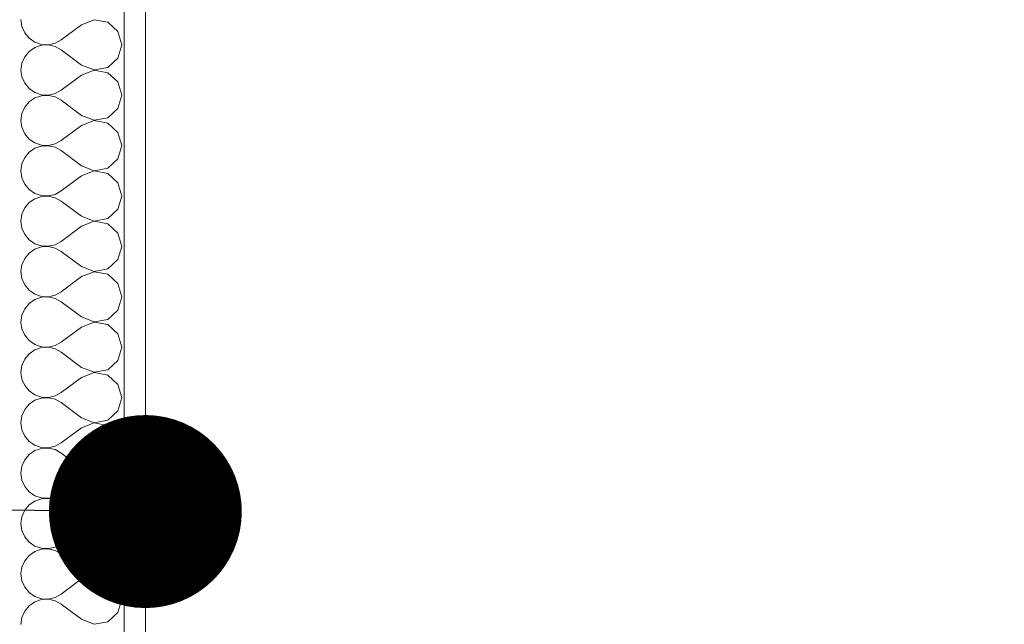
# Model space of a CAD drawing. Header units: millimetres. Extents: x 53458 to 260960, y -123310 to -87533.
# Tile 10 of 256: x 65231 to 65696, y -118357 to -118071. Entities that reach past the tile are written whole.
import ezdxf

# ---------------------------------------------------------------- set-up
doc = ezdxf.new("R2010")
doc.units = ezdxf.units.MM
doc.header["$MEASUREMENT"] = 0
for name, color, linetype, lineweight in [('Nowe_A-Opisy-Ściany_Nr_pióra__1', 7, 'Continuous', 13), ('Nowe_A-Wymiary-Wewnętrzne_Nr_pióra__46', 5, 'Continuous', 15), ('Nowe_A-Wymiary-Zewnętrzne_Nr_pióra__46', 5, 'Continuous', 15), ('Nowe_A-Ściany-Wewnętrzne_Nr_pióra__174', 7, 'Continuous', 5), ('Nowe_A-Ściany-Wewnętrzne_Nr_pióra__47', 7, 'Continuous', 15)]:
    doc.layers.add(name, color=color, linetype=linetype, lineweight=lineweight)
for name, color, linetype in [('Nowe_A-Wymiary-Wewnętrzne', 7, 'Continuous'), ('Nowe_A-Wymiary-Zewnętrzne', 7, 'Continuous'), ('Nowe_A-Ściany-Wewnętrzne', 7, 'Continuous')]:
    doc.layers.add(name, color=color, linetype=linetype)
for name, color, linetype, lineweight, true_color in [('Nowe_A-Wymiary-Wewnętrzne_Nr_pióra__45', 7, 'Continuous', 15, 0x40a5ff), ('Nowe_A-Wymiary-Wewnętrzne_Nr_pióra__85', 7, 'Continuous', 13, 0x80c2ff), ('Nowe_A-Wymiary-Zewnętrzne_Nr_pióra__45', 7, 'Continuous', 15, 0x40a5ff), ('Nowe_A-Wymiary-Zewnętrzne_Nr_pióra__85', 7, 'Continuous', 13, 0x80c2ff)]:
    doc.layers.add(name, color=color, linetype=linetype, lineweight=lineweight, true_color=true_color)
doc.styles.add('STYL_AUTOMATYCZNY_2', font='arial.ttf')
doc.dimstyles.new('STYL_AUTOMATYCZNY__1', dxfattribs={"dimtxt": 125, "dimasz": 47.5, "dimexe": 0.18, "dimexo": 20, "dimgap": 0, "dimtad": 1, "dimtih": 1, "dimtoh": 1, "dimdec": 1, "dimlfac": 0.1, "dimzin": 0, "dimdsep": 46, "dimtxsty": 'STYL_AUTOMATYCZNY_2', "dimblk": 'ARROWHEAD_11', "dimblk1": 'ARROWHEAD_11', "dimblk2": 'ARROWHEAD_11', "dimcen": 0.09, "dimclrd": 256, "dimclre": 256, "dimclrt": 5, "dimadec": 1, "dimazin": 0, "dimtfac": 1, "dimtdec": 4, "dimtmove": 0, "dimatfit": 3, "dimfxl": 0, "dimtolj": 1, "dimtzin": 0, "dimarcsym": 0})
doc.dimstyles.new('STYL_AUTOMATYCZNY__2', dxfattribs={"dimtxt": 125, "dimasz": 47.5, "dimexe": 0.18, "dimexo": 20, "dimgap": 0, "dimtad": 1, "dimdec": 1, "dimlfac": 0.1, "dimzin": 0, "dimdsep": 46, "dimtxsty": 'STYL_AUTOMATYCZNY_2', "dimblk": 'ARROWHEAD_11', "dimblk1": 'ARROWHEAD_11', "dimblk2": 'ARROWHEAD_11', "dimcen": 0.09, "dimclrd": 256, "dimclre": 256, "dimclrt": 5, "dimadec": 1, "dimazin": 0, "dimtfac": 1, "dimtdec": 4, "dimtmove": 0, "dimatfit": 3, "dimfxl": 0, "dimtolj": 1, "dimtzin": 0, "dimarcsym": 0})
doc.dimstyles.new('STYL_AUTOMATYCZNY__8', dxfattribs={"dimtxt": 0.18, "dimasz": 182.4, "dimexe": 0.18, "dimexo": 0.0625, "dimgap": 0, "dimtad": 0, "dimtih": 1, "dimtoh": 1, "dimdec": 4, "dimzin": 0, "dimdsep": 46, "dimcen": 0.09, "dimadec": 0, "dimazin": 0, "dimtfac": 1, "dimtdec": 4, "dimtmove": 0, "dimatfit": 3, "dimldrblk": 'ARROWHEAD_11', "dimfxl": 0, "dimtolj": 1, "dimtzin": 0, "dimarcsym": 0})

# ---------------------------------------------------------------- blocks, each defined once
blk = doc.blocks.new('*X256')
at = {"layer": 'Nowe_A-Ściany-Wewnętrzne_Nr_pióra__174', "color": 7, "linetype": 'Continuous', "lineweight": 5}
for p, q in [((65231.26, -118071.43), (65231.72, -118074.68)), ((65231.72, -118074.68), (65233.04, -118077.69)), ((65259.83, -118073.81), (65250.31, -118080.95)), ((65265.91, -118071.48), (65259.83, -118073.81)), ((65272.3, -118072.69), (65265.91, -118071.48)), ((65277.1, -118077.07), (65272.3, -118072.69)), ((65233.04, -118077.69), (65235.14, -118080.22)), ((65278.88, -118083.33), (65277.1, -118077.07)), ((65235.14, -118080.22), (65237.84, -118082.08)), ((65237.84, -118082.08), (65240.96, -118083.13)), ((65240.96, -118083.54), (65237.84, -118084.59)), ((65240.96, -118083.13), (65244.24, -118083.29)), ((65244.24, -118083.38), (65240.96, -118083.54)), ((65244.24, -118083.29), (65247.44, -118082.54)), ((65247.44, -118084.12), (65244.24, -118083.38)), ((65247.44, -118082.54), (65250.31, -118080.95)), ((65250.31, -118085.71), (65247.44, -118084.12)), ((65277.1, -118089.59), (65278.88, -118083.33)), ((65235.14, -118086.45), (65233.04, -118088.98)), ((65237.84, -118084.59), (65235.14, -118086.45)), ((65259.83, -118092.86), (65250.31, -118085.71)), ((65231.72, -118091.98), (65231.26, -118095.24)), ((65233.04, -118088.98), (65231.72, -118091.98)), ((65259.83, -118092.86), (65265.91, -118095.19)), ((65272.3, -118093.98), (65277.1, -118089.59)), ((65231.26, -118095.24), (65231.72, -118098.49)), ((65259.83, -118097.62), (65250.31, -118104.76)), ((65265.91, -118095.29), (65259.83, -118097.62)), ((65265.91, -118095.19), (65272.3, -118093.98)), ((65272.3, -118096.49), (65265.91, -118095.29)), ((65277.1, -118100.88), (65272.3, -118096.49)), ((65231.72, -118098.49), (65233.04, -118101.5)), ((65233.04, -118101.5), (65235.14, -118104.03)), ((65278.88, -118107.14), (65277.1, -118100.88)), ((65235.14, -118104.03), (65237.84, -118105.89)), ((65237.84, -118105.89), (65240.96, -118106.94)), ((65240.96, -118107.35), (65237.84, -118108.4)), ((65240.96, -118106.94), (65244.24, -118107.09)), ((65244.24, -118107.19), (65240.96, -118107.35)), ((65244.24, -118107.09), (65247.44, -118106.35)), ((65247.44, -118107.93), (65244.24, -118107.19)), ((65247.44, -118106.35), (65250.31, -118104.76)), ((65277.1, -118113.4), (65278.88, -118107.14)), ((65235.14, -118110.26), (65233.04, -118112.79)), ((65237.84, -118108.4), (65235.14, -118110.26)), ((65250.31, -118109.52), (65247.44, -118107.93)), ((65259.83, -118116.67), (65250.31, -118109.52)), ((65231.72, -118115.79), (65231.26, -118119.05)), ((65233.04, -118112.79), (65231.72, -118115.79)), ((65259.83, -118116.67), (65265.91, -118119)), ((65272.3, -118117.79), (65277.1, -118113.4)), ((65231.26, -118119.05), (65231.72, -118122.3)), ((65265.91, -118119.1), (65259.83, -118121.43)), ((65265.91, -118119), (65272.3, -118117.79)), ((65272.3, -118120.3), (65265.91, -118119.1)), ((65277.1, -118124.69), (65272.3, -118120.3)), ((65231.72, -118122.3), (65233.04, -118125.31)), ((65233.04, -118125.31), (65235.14, -118127.84)), ((65259.83, -118121.43), (65250.31, -118128.57)), ((65278.88, -118130.95), (65277.1, -118124.69)), ((65235.14, -118127.84), (65237.84, -118129.7)), ((65237.84, -118129.7), (65240.96, -118130.75)), ((65244.24, -118130.9), (65247.44, -118130.16)), ((65247.44, -118130.16), (65250.31, -118128.57)), ((65235.14, -118134.07), (65233.04, -118136.6)), ((65237.84, -118132.21), (65235.14, -118134.07)), ((65240.96, -118131.16), (65237.84, -118132.21)), ((65240.96, -118130.75), (65244.24, -118130.9)), ((65244.24, -118131), (65240.96, -118131.16)), ((65247.44, -118131.74), (65244.24, -118131)), ((65250.31, -118133.33), (65247.44, -118131.74)), ((65259.83, -118140.48), (65250.31, -118133.33)), ((65277.1, -118137.21), (65278.88, -118130.95)), ((65231.72, -118139.6), (65231.26, -118142.86)), ((65233.04, -118136.6), (65231.72, -118139.6)), ((65272.3, -118141.6), (65277.1, -118137.21)), ((65231.26, -118142.86), (65231.72, -118146.11)), ((65259.83, -118140.48), (65265.91, -118142.81)), ((65265.91, -118142.91), (65259.83, -118145.24)), ((65265.91, -118142.81), (65272.3, -118141.6)), ((65272.3, -118144.11), (65265.91, -118142.91)), ((65277.1, -118148.5), (65272.3, -118144.11)), ((65231.72, -118146.11), (65233.04, -118149.12)), ((65233.04, -118149.12), (65235.14, -118151.64)), ((65259.83, -118145.24), (65250.31, -118152.38)), ((65278.88, -118154.76), (65277.1, -118148.5)), ((65235.14, -118151.64), (65237.84, -118153.51)), ((65237.84, -118153.51), (65240.96, -118154.55)), ((65247.44, -118153.97), (65250.31, -118152.38)), ((65235.14, -118157.88), (65233.04, -118160.41)), ((65237.84, -118156.02), (65235.14, -118157.88)), ((65240.96, -118154.97), (65237.84, -118156.02)), ((65240.96, -118154.55), (65244.24, -118154.71)), ((65244.24, -118154.81), (65240.96, -118154.97)), ((65244.24, -118154.71), (65247.44, -118153.97)), ((65247.44, -118155.55), (65244.24, -118154.81)), ((65250.31, -118157.14), (65247.44, -118155.55)), ((65259.83, -118164.29), (65250.31, -118157.14)), ((65277.1, -118161.02), (65278.88, -118154.76)), ((65233.04, -118160.41), (65231.72, -118163.41)), ((65272.3, -118165.41), (65277.1, -118161.02)), ((65231.72, -118163.41), (65231.26, -118166.67)), ((65231.26, -118166.67), (65231.72, -118169.92)), ((65259.83, -118164.29), (65265.91, -118166.62)), ((65265.91, -118166.71), (65259.83, -118169.05)), ((65265.91, -118166.62), (65272.3, -118165.41)), ((65272.3, -118167.92), (65265.91, -118166.71)), ((65277.1, -118172.31), (65272.3, -118167.92)), ((65231.72, -118169.92), (65233.04, -118172.93)), ((65259.83, -118169.05), (65250.31, -118176.19)), ((65278.88, -118178.57), (65277.1, -118172.31)), ((65233.04, -118172.93), (65235.14, -118175.45)), ((65235.14, -118175.45), (65237.84, -118177.31)), ((65247.44, -118177.78), (65250.31, -118176.19)), ((65235.14, -118181.69), (65233.04, -118184.22)), ((65237.84, -118179.83), (65235.14, -118181.69)), ((65237.84, -118177.31), (65240.96, -118178.36)), ((65240.96, -118178.78), (65237.84, -118179.83)), ((65240.96, -118178.36), (65244.24, -118178.52)), ((65244.24, -118178.62), (65240.96, -118178.78)), ((65244.24, -118178.52), (65247.44, -118177.78)), ((65247.44, -118179.36), (65244.24, -118178.62)), ((65250.31, -118180.95), (65247.44, -118179.36)), ((65259.83, -118188.1), (65250.31, -118180.95)), ((65277.1, -118184.83), (65278.88, -118178.57)), ((65233.04, -118184.22), (65231.72, -118187.22)), ((65272.3, -118189.22), (65277.1, -118184.83)), ((65231.72, -118187.22), (65231.26, -118190.48)), ((65231.26, -118190.48), (65231.72, -118193.73)), ((65259.83, -118188.1), (65265.91, -118190.43)), ((65265.91, -118190.52), (65259.83, -118192.86)), ((65265.91, -118190.43), (65272.3, -118189.22)), ((65272.3, -118191.73), (65265.91, -118190.52)), ((65231.72, -118193.73), (65233.04, -118196.73)), ((65259.83, -118192.86), (65250.31, -118200)), ((65277.1, -118196.12), (65272.3, -118191.73)), ((65233.04, -118196.73), (65235.14, -118199.26)), ((65235.14, -118199.26), (65237.84, -118201.12)), ((65247.44, -118201.59), (65250.31, -118200)), ((65278.88, -118202.38), (65277.1, -118196.12)), ((65237.84, -118203.64), (65235.14, -118205.5)), ((65237.84, -118201.12), (65240.96, -118202.17)), ((65240.96, -118202.59), (65237.84, -118203.64)), ((65240.96, -118202.17), (65244.24, -118202.33)), ((65244.24, -118202.43), (65240.96, -118202.59)), ((65244.24, -118202.33), (65247.44, -118201.59)), ((65247.44, -118203.17), (65244.24, -118202.43)), ((65250.31, -118204.76), (65247.44, -118203.17)), ((65259.83, -118211.9), (65250.31, -118204.76)), ((65277.1, -118208.64), (65278.88, -118202.38)), ((65233.04, -118208.03), (65231.72, -118211.03)), ((65235.14, -118205.5), (65233.04, -118208.03)), ((65272.3, -118213.03), (65277.1, -118208.64)), ((65231.72, -118211.03), (65231.26, -118214.29)), ((65231.26, -118214.29), (65231.72, -118217.54)), ((65259.83, -118211.9), (65265.91, -118214.24)), ((65265.91, -118214.33), (65259.83, -118216.67)), ((65265.91, -118214.24), (65272.3, -118213.03)), ((65272.3, -118215.54), (65265.91, -118214.33)), ((65231.72, -118217.54), (65233.04, -118220.54)), ((65259.83, -118216.67), (65250.31, -118223.81)), ((65277.1, -118219.93), (65272.3, -118215.54)), ((65233.04, -118220.54), (65235.14, -118223.07)), ((65235.14, -118223.07), (65237.84, -118224.93)), ((65278.88, -118226.19), (65277.1, -118219.93)), ((65237.84, -118227.45), (65235.14, -118229.31)), ((65237.84, -118224.93), (65240.96, -118225.98)), ((65240.96, -118226.4), (65237.84, -118227.45)), ((65240.96, -118225.98), (65244.24, -118226.14)), ((65244.24, -118226.24), (65240.96, -118226.4)), ((65244.24, -118226.14), (65247.44, -118225.4)), ((65247.44, -118226.98), (65244.24, -118226.24)), ((65247.44, -118225.4), (65250.31, -118223.81)), ((65250.31, -118228.57), (65247.44, -118226.98)), ((65277.1, -118232.45), (65278.88, -118226.19)), ((65233.04, -118231.84), (65231.72, -118234.84)), ((65235.14, -118229.31), (65233.04, -118231.84)), ((65259.83, -118235.71), (65250.31, -118228.57)), ((65272.3, -118236.84), (65277.1, -118232.45)), ((65231.72, -118234.84), (65231.26, -118238.1)), ((65259.83, -118235.71), (65265.91, -118238.05)), ((65265.91, -118238.05), (65272.3, -118236.84)), ((65231.26, -118238.1), (65231.72, -118241.35)), ((65231.72, -118241.35), (65233.04, -118244.35)), ((65259.83, -118240.48), (65250.31, -118247.62)), ((65265.91, -118238.14), (65259.83, -118240.48)), ((65272.3, -118239.35), (65265.91, -118238.14)), ((65277.1, -118243.74), (65272.3, -118239.35)), ((65233.04, -118244.35), (65235.14, -118246.88)), ((65235.14, -118246.88), (65237.84, -118248.74)), ((65278.88, -118250), (65277.1, -118243.74)), ((65237.84, -118251.26), (65235.14, -118253.12)), ((65237.84, -118248.74), (65240.96, -118249.79)), ((65240.96, -118250.21), (65237.84, -118251.26)), ((65240.96, -118249.79), (65244.24, -118249.95)), ((65244.24, -118250.05), (65240.96, -118250.21)), ((65244.24, -118249.95), (65247.44, -118249.21)), ((65247.44, -118250.79), (65244.24, -118250.05)), ((65247.44, -118249.21), (65250.31, -118247.62)), ((65250.31, -118252.38), (65247.44, -118250.79)), ((65277.1, -118256.26), (65278.88, -118250)), ((65233.04, -118255.65), (65231.72, -118258.65)), ((65235.14, -118253.12), (65233.04, -118255.65)), ((65259.83, -118259.52), (65250.31, -118252.38)), ((65272.3, -118260.65), (65277.1, -118256.26)), ((65231.72, -118258.65), (65231.26, -118261.9)), ((65259.83, -118259.52), (65265.91, -118261.86)), ((65265.91, -118261.86), (65272.3, -118260.65)), ((65231.26, -118261.9), (65231.72, -118265.16)), ((65231.72, -118265.16), (65233.04, -118268.16)), ((65259.83, -118264.29), (65250.31, -118271.43)), ((65265.91, -118261.95), (65259.83, -118264.29)), ((65272.3, -118263.16), (65265.91, -118261.95)), ((65277.1, -118267.55), (65272.3, -118263.16)), ((65233.04, -118268.16), (65235.14, -118270.69)), ((65278.88, -118273.81), (65277.1, -118267.55)), ((65235.14, -118270.69), (65237.84, -118272.55)), ((65237.84, -118272.55), (65240.96, -118273.6)), ((65240.96, -118274.02), (65237.84, -118275.07)), ((65240.96, -118273.6), (65244.24, -118273.76)), ((65244.24, -118273.86), (65240.96, -118274.02)), ((65244.24, -118273.76), (65247.44, -118273.02)), ((65247.44, -118274.6), (65244.24, -118273.86)), ((65247.44, -118273.02), (65250.31, -118271.43)), ((65250.31, -118276.19), (65247.44, -118274.6)), ((65277.1, -118280.07), (65278.88, -118273.81)), ((65233.04, -118279.46), (65231.72, -118282.46)), ((65235.14, -118276.93), (65233.04, -118279.46)), ((65237.84, -118275.07), (65235.14, -118276.93)), ((65259.83, -118283.33), (65250.31, -118276.19)), ((65231.72, -118282.46), (65231.26, -118285.71)), ((65259.83, -118283.33), (65265.91, -118285.67)), ((65272.3, -118284.46), (65277.1, -118280.07)), ((65231.26, -118285.71), (65231.72, -118288.97)), ((65259.83, -118288.1), (65250.31, -118295.24)), ((65265.91, -118285.76), (65259.83, -118288.1)), ((65265.91, -118285.67), (65272.3, -118284.46)), ((65272.3, -118286.97), (65265.91, -118285.76)), ((65277.1, -118291.36), (65272.3, -118286.97)), ((65231.72, -118288.97), (65233.04, -118291.97)), ((65233.04, -118291.97), (65235.14, -118294.5)), ((65278.88, -118297.62), (65277.1, -118291.36)), ((65235.14, -118294.5), (65237.84, -118296.36)), ((65237.84, -118296.36), (65240.96, -118297.41)), ((65240.96, -118297.83), (65237.84, -118298.88)), ((65240.96, -118297.41), (65244.24, -118297.57)), ((65244.24, -118297.67), (65240.96, -118297.83)), ((65244.24, -118297.57), (65247.44, -118296.83)), ((65247.44, -118298.41), (65244.24, -118297.67)), ((65247.44, -118296.83), (65250.31, -118295.24)), ((65277.1, -118303.88), (65278.88, -118297.62)), ((65235.14, -118300.74), (65233.04, -118303.27)), ((65237.84, -118298.88), (65235.14, -118300.74)), ((65250.31, -118300), (65247.44, -118298.41)), ((65259.83, -118307.14), (65250.31, -118300)), ((65231.72, -118306.27), (65231.26, -118309.52)), ((65233.04, -118303.27), (65231.72, -118306.27)), ((65259.83, -118307.14), (65265.91, -118309.48)), ((65272.3, -118308.27), (65277.1, -118303.88)), ((65231.26, -118309.52), (65231.72, -118312.78)), ((65259.83, -118311.9), (65250.31, -118319.05)), ((65265.91, -118309.57), (65259.83, -118311.9)), ((65265.91, -118309.48), (65272.3, -118308.27)), ((65272.3, -118310.78), (65265.91, -118309.57)), ((65277.1, -118315.17), (65272.3, -118310.78)), ((65231.72, -118312.78), (65233.04, -118315.78)), ((65233.04, -118315.78), (65235.14, -118318.31)), ((65278.88, -118321.43), (65277.1, -118315.17)), ((65235.14, -118318.31), (65237.84, -118320.17)), ((65237.84, -118320.17), (65240.96, -118321.22)), ((65240.96, -118321.22), (65244.24, -118321.38)), ((65244.24, -118321.48), (65240.96, -118321.64)), ((65244.24, -118321.38), (65247.44, -118320.64)), ((65247.44, -118322.22), (65244.24, -118321.48)), ((65247.44, -118320.64), (65250.31, -118319.05)), ((65277.1, -118327.69), (65278.88, -118321.43)), ((65235.14, -118324.55), (65233.04, -118327.07)), ((65237.84, -118322.69), (65235.14, -118324.55)), ((65240.96, -118321.64), (65237.84, -118322.69)), ((65250.31, -118323.81), (65247.44, -118322.22)), ((65259.83, -118330.95), (65250.31, -118323.81)), ((65231.72, -118330.08), (65231.26, -118333.33)), ((65233.04, -118327.07), (65231.72, -118330.08)), ((65272.3, -118332.08), (65277.1, -118327.69)), ((65231.26, -118333.33), (65231.72, -118336.59)), ((65259.83, -118330.95), (65265.91, -118333.29)), ((65265.91, -118333.38), (65259.83, -118335.71)), ((65265.91, -118333.29), (65272.3, -118332.08)), ((65272.3, -118334.59), (65265.91, -118333.38)), ((65277.1, -118338.98), (65272.3, -118334.59)), ((65231.72, -118336.59), (65233.04, -118339.59)), ((65233.04, -118339.59), (65235.14, -118342.12)), ((65259.83, -118335.71), (65250.31, -118342.86)), ((65278.88, -118345.24), (65277.1, -118338.98)), ((65235.14, -118342.12), (65237.84, -118343.98)), ((65237.84, -118343.98), (65240.96, -118345.03)), ((65244.24, -118345.19), (65247.44, -118344.45)), ((65247.44, -118344.45), (65250.31, -118342.86)), ((65235.14, -118348.36), (65233.04, -118350.88)), ((65237.84, -118346.49), (65235.14, -118348.36)), ((65240.96, -118345.45), (65237.84, -118346.49)), ((65240.96, -118345.03), (65244.24, -118345.19)), ((65244.24, -118345.29), (65240.96, -118345.45)), ((65247.44, -118346.03), (65244.24, -118345.29)), ((65250.31, -118347.62), (65247.44, -118346.03)), ((65259.83, -118354.76), (65250.31, -118347.62)), ((65277.1, -118351.5), (65278.88, -118345.24)), ((65231.72, -118353.89), (65231.26, -118357.14)), ((65233.04, -118350.88), (65231.72, -118353.89)), ((65272.3, -118355.89), (65277.1, -118351.5)), ((65259.83, -118354.76), (65265.91, -118357.09)), ((65265.91, -118357.09), (65272.3, -118355.89))]:
    blk.add_line(p, q, dxfattribs=at)
blk = doc.blocks.new('Ściana_53', base_point=(65105.07, -117042.6))
at = {"layer": 'Nowe_A-Ściany-Wewnętrzne', "linetype": 'Continuous', "lineweight": 0, "true_color": 0x000000}
h = blk.add_hatch(dxfattribs=at)
h.set_pattern_fill('Tynk', color=18, style=0, pattern_type=2)
h.set_pattern_definition([(0, (0, 0), (0, 86.60254), [0, -50]), (0, (25, 43.3), (0, 86.60254), [0, -50])])
h.paths.add_polyline_path([(65290.07, -118877.6), (65290.07, -117377.6), (65280.07, -117377.6), (65280.07, -118877.6)])
at = {"layer": 'Nowe_A-Ściany-Wewnętrzne_Nr_pióra__47', "color": 7, "linetype": 'Continuous', "lineweight": 15}
blk.add_line((65280.07, -118877.6), (65280.07, -117377.6), dxfattribs=at)
at = {"layer": 'Nowe_A-Ściany-Wewnętrzne_Nr_pióra__47', "color": 7, "linetype": 'Continuous', "lineweight": 15, "flags": 128}
blk.add_lwpolyline([(65290.07, -118877.6), (65290.07, -117377.6)], dxfattribs=at)
at = {"layer": 'Nowe_A-Ściany-Wewnętrzne', "color": 7, "lineweight": 25}
blk.add_blockref('*X256', (0, 0), dxfattribs=at)
blk = doc.blocks.new('*D627')
at = {"layer": 'Nowe_A-Wymiary-Zewnętrzne_Nr_pióra__45', "linetype": 'Continuous', "lineweight": 15, "true_color": 0x40a5ff}
for points in [[(93176.56, -117377.6), (93177.51, -117382.38), (93180.22, -117386.44), (93184.28, -117389.15), (93189.06, -117390.1), (93193.84, -117389.15), (93197.9, -117386.44), (93200.61, -117382.38), (93201.56, -117377.6), (93200.61, -117372.81), (93197.9, -117368.76), (93193.84, -117366.05), (93189.06, -117365.1), (93184.28, -117366.05), (93180.22, -117368.76), (93177.51, -117372.81)], [(93176.56, -118877.6), (93177.51, -118882.38), (93180.22, -118886.44), (93184.28, -118889.15), (93189.06, -118890.1), (93193.84, -118889.15), (93197.9, -118886.44), (93200.61, -118882.38), (93201.56, -118877.6), (93200.61, -118872.81), (93197.9, -118868.76), (93193.84, -118866.05), (93189.06, -118865.1), (93184.28, -118866.05), (93180.22, -118868.76), (93177.51, -118872.81)]]:
    blk.add_hatch(color=161, dxfattribs=at).paths.add_polyline_path(points)
at = {"layer": 'Nowe_A-Wymiary-Zewnętrzne_Nr_pióra__45', "color": 161, "linetype": 'Continuous', "lineweight": 15, "true_color": 0x40a5ff}
for centre in [(93189.06, -117377.6), (93189.06, -118877.6)]:
    blk.add_circle(centre, 12.5, dxfattribs=at)
at = {"layer": 'Nowe_A-Wymiary-Zewnętrzne_Nr_pióra__85', "color": 151, "linetype": 'Continuous', "lineweight": 13, "true_color": 0x80c2ff}
for p, q in [((93176.56, -117377.6), (93142.19, -117377.6)), ((93235.94, -117377.6), (93201.56, -117377.6)), ((93189.06, -118865.1), (93189.06, -117390.1)), ((93176.56, -118877.6), (93142.19, -118877.6)), ((93235.94, -118877.6), (93201.56, -118877.6)), ((93189.06, -118902.6), (93189.06, -118890.1))]:
    blk.add_line(p, q, dxfattribs=at)
at = {"layer": 'Nowe_A-Wymiary-Zewnętrzne_Nr_pióra__46', "color": 5, "lineweight": 15, "char_height": 125, "attachment_point": 7, "rotation": 90, "style": 'STYL_AUTOMATYCZNY_2'}
for s, insert in [('\\A1;{\\pql;\\fArial|b0|i0|c238|p0;\\W1.000000;33,5}', (93164.06, -117723.75)), ('\\A1;{\\pql;\\fArial|b0|i0|c238|p0;\\W1.000000;150,0}', (93164.06, -118508.92))]:
    blk.add_mtext(s, dxfattribs=dict(at, insert=insert))
blk = doc.blocks.new('ARROWHEAD_11')
at = {"color": 0, "linetype": 'Continuous', "lineweight": 0}
blk.add_line((0, 0), (-1, 0), dxfattribs=at)
at = {"color": 0, "linetype": 'Continuous', "lineweight": 0, "const_width": 0.25, "flags": 128}
blk.add_lwpolyline([(-0.125, 0, 1), (0.125, 0, 1)], format="xyb", close=True, dxfattribs=at)
blk = doc.blocks.new('*D651')
at = {"layer": 'Nowe_A-Wymiary-Zewnętrzne_Nr_pióra__45', "linetype": 'Continuous', "lineweight": 15, "true_color": 0x40a5ff}
for points in [[(65092.57, -120280.83), (65093.52, -120285.62), (65096.23, -120289.67), (65100.29, -120292.38), (65105.07, -120293.33), (65109.86, -120292.38), (65113.91, -120289.67), (65116.62, -120285.62), (65117.57, -120280.83), (65116.62, -120276.05), (65113.91, -120271.99), (65109.86, -120269.29), (65105.07, -120268.33), (65100.29, -120269.29), (65096.23, -120271.99), (65093.52, -120276.05)], [(70492.57, -120280.83), (70493.52, -120285.62), (70496.23, -120289.67), (70500.29, -120292.38), (70505.07, -120293.33), (70509.86, -120292.38), (70513.91, -120289.67), (70516.62, -120285.62), (70517.57, -120280.83), (70516.62, -120276.05), (70513.91, -120271.99), (70509.86, -120269.29), (70505.07, -120268.33), (70500.29, -120269.29), (70496.23, -120271.99), (70493.52, -120276.05)]]:
    blk.add_hatch(color=161, dxfattribs=at).paths.add_polyline_path(points)
at = {"layer": 'Nowe_A-Wymiary-Zewnętrzne_Nr_pióra__45', "color": 161, "linetype": 'Continuous', "lineweight": 15, "true_color": 0x40a5ff}
for centre in [(65105.07, -120280.83), (70505.07, -120280.83)]:
    blk.add_circle(centre, 12.5, dxfattribs=at)
at = {"layer": 'Nowe_A-Wymiary-Zewnętrzne_Nr_pióra__85', "color": 151, "linetype": 'Continuous', "lineweight": 13, "true_color": 0x80c2ff}
for p, q in [((65105.07, -120268.33), (65105.07, -120233.96)), ((70505.07, -120268.33), (70505.07, -120233.96)), ((65117.57, -120280.83), (70492.57, -120280.83)), ((65105.07, -120327.71), (65105.07, -120293.33)), ((70505.07, -120327.71), (70505.07, -120293.33))]:
    blk.add_line(p, q, dxfattribs=at)
at = {"layer": 'Nowe_A-Wymiary-Zewnętrzne_Nr_pióra__46', "color": 5, "lineweight": 15, "insert": (67590.58, -120255.83), "char_height": 125, "attachment_point": 7, "style": 'STYL_AUTOMATYCZNY_2'}
blk.add_mtext('\\A1;{\\pql;\\fArial|b0|i0|c238|p0;\\W1.000000;540,0}', dxfattribs=at)
blk = doc.blocks.new('*D658')
at = {"layer": 'Nowe_A-Wymiary-Zewnętrzne_Nr_pióra__45', "linetype": 'Continuous', "lineweight": 15, "true_color": 0x40a5ff}
for points in [[(64757.57, -120980.08), (64758.52, -120984.86), (64761.23, -120988.91), (64765.29, -120991.62), (64770.07, -120992.58), (64774.86, -120991.62), (64778.91, -120988.91), (64781.62, -120984.86), (64782.57, -120980.08), (64781.62, -120975.29), (64778.91, -120971.24), (64774.86, -120968.53), (64770.07, -120967.58), (64765.29, -120968.53), (64761.23, -120971.24), (64758.52, -120975.29)], [(91227.57, -120980.08), (91228.52, -120984.86), (91231.23, -120988.91), (91235.29, -120991.62), (91240.07, -120992.58), (91244.86, -120991.62), (91248.91, -120988.91), (91251.62, -120984.86), (91252.57, -120980.08), (91251.62, -120975.29), (91248.91, -120971.24), (91244.86, -120968.53), (91240.07, -120967.58), (91235.29, -120968.53), (91231.23, -120971.24), (91228.52, -120975.29)]]:
    blk.add_hatch(color=161, dxfattribs=at).paths.add_polyline_path(points)
at = {"layer": 'Nowe_A-Wymiary-Zewnętrzne_Nr_pióra__45', "color": 161, "linetype": 'Continuous', "lineweight": 15, "true_color": 0x40a5ff}
for centre in [(64770.07, -120980.08), (91240.07, -120980.08)]:
    blk.add_circle(centre, 12.5, dxfattribs=at)
at = {"layer": 'Nowe_A-Wymiary-Zewnętrzne_Nr_pióra__85', "color": 151, "linetype": 'Continuous', "lineweight": 13, "true_color": 0x80c2ff}
for p, q in [((64770.07, -120967.58), (64770.07, -120933.2)), ((91240.07, -120967.58), (91240.07, -120933.2)), ((64745.07, -120980.08), (64757.57, -120980.08)), ((64782.57, -120980.08), (91227.57, -120980.08)), ((91252.57, -120980.08), (91265.07, -120980.08)), ((64770.07, -121026.95), (64770.07, -120992.58)), ((91240.07, -121026.95), (91240.07, -120992.58))]:
    blk.add_line(p, q, dxfattribs=at)
at = {"layer": 'Nowe_A-Wymiary-Zewnętrzne_Nr_pióra__46', "color": 5, "lineweight": 15, "insert": (77719.09, -120955.08), "char_height": 125, "attachment_point": 7, "style": 'STYL_AUTOMATYCZNY_2'}
blk.add_mtext('\\A1;{\\pql;\\fArial|b0|i0|c238|p0;\\W1.000000;2\xa0647,0}', dxfattribs=at)
blk = doc.blocks.new('*D660')
at = {"layer": 'Nowe_A-Wymiary-Zewnętrzne_Nr_pióra__45', "linetype": 'Continuous', "lineweight": 15, "true_color": 0x40a5ff}
for points in [[(64907.57, -120747), (64908.52, -120751.78), (64911.23, -120755.83), (64915.29, -120758.54), (64920.07, -120759.5), (64924.86, -120758.54), (64928.91, -120755.83), (64931.62, -120751.78), (64932.57, -120747), (64931.62, -120742.21), (64928.91, -120738.16), (64924.86, -120735.45), (64920.07, -120734.5), (64915.29, -120735.45), (64911.23, -120738.16), (64908.52, -120742.21)], [(65277.57, -120747), (65278.52, -120751.78), (65281.23, -120755.83), (65285.29, -120758.54), (65290.07, -120759.5), (65294.86, -120758.54), (65298.91, -120755.83), (65301.62, -120751.78), (65302.57, -120747), (65301.62, -120742.21), (65298.91, -120738.16), (65294.86, -120735.45), (65290.07, -120734.5), (65285.29, -120735.45), (65281.23, -120738.16), (65278.52, -120742.21)]]:
    blk.add_hatch(color=161, dxfattribs=at).paths.add_polyline_path(points)
at = {"layer": 'Nowe_A-Wymiary-Zewnętrzne_Nr_pióra__45', "color": 161, "linetype": 'Continuous', "lineweight": 15, "true_color": 0x40a5ff}
for centre in [(64920.07, -120747), (65290.07, -120747)]:
    blk.add_circle(centre, 12.5, dxfattribs=at)
at = {"layer": 'Nowe_A-Wymiary-Zewnętrzne_Nr_pióra__85', "color": 151, "linetype": 'Continuous', "lineweight": 13, "true_color": 0x80c2ff}
for p, q in [((64920.07, -120734.5), (64920.07, -120700.12)), ((65290.07, -120734.5), (65290.07, -120700.12)), ((64932.57, -120747), (65277.57, -120747)), ((64920.07, -120793.87), (64920.07, -120759.5)), ((65290.07, -120793.87), (65290.07, -120759.5))]:
    blk.add_line(p, q, dxfattribs=at)
at = {"layer": 'Nowe_A-Wymiary-Zewnętrzne_Nr_pióra__46', "color": 5, "lineweight": 15, "insert": (64938.25, -120722), "char_height": 125, "attachment_point": 7, "style": 'STYL_AUTOMATYCZNY_2'}
blk.add_mtext('\\A1;{\\pql;\\fArial|b0|i0|c238|p0;\\W1.000000;37,0}', dxfattribs=at)
blk = doc.blocks.new('*D661')
at = {"layer": 'Nowe_A-Wymiary-Zewnętrzne_Nr_pióra__45', "linetype": 'Continuous', "lineweight": 15, "true_color": 0x40a5ff}
for points in [[(65277.57, -120747), (65278.52, -120751.78), (65281.23, -120755.83), (65285.29, -120758.54), (65290.07, -120759.5), (65294.86, -120758.54), (65298.91, -120755.83), (65301.62, -120751.78), (65302.57, -120747), (65301.62, -120742.21), (65298.91, -120738.16), (65294.86, -120735.45), (65290.07, -120734.5), (65285.29, -120735.45), (65281.23, -120738.16), (65278.52, -120742.21)], [(65492.62, -120747), (65493.57, -120751.78), (65496.28, -120755.83), (65500.34, -120758.54), (65505.12, -120759.5), (65509.9, -120758.54), (65513.96, -120755.83), (65516.67, -120751.78), (65517.62, -120747), (65516.67, -120742.21), (65513.96, -120738.16), (65509.9, -120735.45), (65505.12, -120734.5), (65500.34, -120735.45), (65496.28, -120738.16), (65493.57, -120742.21)]]:
    blk.add_hatch(color=161, dxfattribs=at).paths.add_polyline_path(points)
at = {"layer": 'Nowe_A-Wymiary-Zewnętrzne_Nr_pióra__45', "color": 161, "linetype": 'Continuous', "lineweight": 15, "true_color": 0x40a5ff}
for centre in [(65290.07, -120747), (65505.12, -120747)]:
    blk.add_circle(centre, 12.5, dxfattribs=at)
at = {"layer": 'Nowe_A-Wymiary-Zewnętrzne_Nr_pióra__85', "color": 151, "linetype": 'Continuous', "lineweight": 13, "true_color": 0x80c2ff}
for p, q in [((65290.07, -120734.5), (65290.07, -120700.12)), ((65505.12, -120734.5), (65505.12, -120700.12)), ((65302.57, -120747), (65492.62, -120747)), ((65290.07, -120793.87), (65290.07, -120759.5)), ((65505.12, -120793.87), (65505.12, -120759.5))]:
    blk.add_line(p, q, dxfattribs=at)
blk = doc.blocks.new('*D662')
at = {"layer": 'Nowe_A-Wymiary-Zewnętrzne_Nr_pióra__45', "linetype": 'Continuous', "lineweight": 15, "true_color": 0x40a5ff}
for points in [[(65492.62, -120747), (65493.57, -120751.78), (65496.28, -120755.83), (65500.34, -120758.54), (65505.12, -120759.5), (65509.9, -120758.54), (65513.96, -120755.83), (65516.67, -120751.78), (65517.62, -120747), (65516.67, -120742.21), (65513.96, -120738.16), (65509.9, -120735.45), (65505.12, -120734.5), (65500.34, -120735.45), (65496.28, -120738.16), (65493.57, -120742.21)], [(67292.62, -120747), (67293.57, -120751.78), (67296.28, -120755.83), (67300.34, -120758.54), (67305.12, -120759.5), (67309.9, -120758.54), (67313.96, -120755.83), (67316.67, -120751.78), (67317.62, -120747), (67316.67, -120742.21), (67313.96, -120738.16), (67309.9, -120735.45), (67305.12, -120734.5), (67300.34, -120735.45), (67296.28, -120738.16), (67293.57, -120742.21)]]:
    blk.add_hatch(color=161, dxfattribs=at).paths.add_polyline_path(points)
at = {"layer": 'Nowe_A-Wymiary-Zewnętrzne_Nr_pióra__45', "color": 161, "linetype": 'Continuous', "lineweight": 15, "true_color": 0x40a5ff}
for centre in [(65505.12, -120747), (67305.12, -120747)]:
    blk.add_circle(centre, 12.5, dxfattribs=at)
at = {"layer": 'Nowe_A-Wymiary-Zewnętrzne_Nr_pióra__85', "color": 151, "linetype": 'Continuous', "lineweight": 13, "true_color": 0x80c2ff}
for p, q in [((65505.12, -120734.5), (65505.12, -120700.12)), ((67305.12, -120734.5), (67305.12, -120700.12)), ((65517.62, -120747), (67292.62, -120747)), ((65505.12, -120793.87), (65505.12, -120759.5)), ((67305.12, -120793.87), (67305.12, -120759.5))]:
    blk.add_line(p, q, dxfattribs=at)
at = {"layer": 'Nowe_A-Wymiary-Zewnętrzne_Nr_pióra__46', "color": 5, "lineweight": 15, "char_height": 125, "attachment_point": 7, "style": 'STYL_AUTOMATYCZNY_2'}
for s, insert in [('\\A1;{\\pql;\\fArial|b0|i0|c238|p0;\\W1.000000;21,5}', (65517.62, -120722)), ('\\A1;{\\pql;\\fArial|b0|i0|c238|p0;\\W1.000000;180,0}', (66357.45, -120722))]:
    blk.add_mtext(s, dxfattribs=dict(at, insert=insert))
blk = doc.blocks.new('*D680')
at = {"layer": 'Nowe_A-Wymiary-Zewnętrzne_Nr_pióra__45', "linetype": 'Continuous', "lineweight": 15, "true_color": 0x40a5ff}
for points in [[(64757.57, -120513.91), (64758.52, -120518.7), (64761.23, -120522.75), (64765.29, -120525.46), (64770.07, -120526.41), (64774.86, -120525.46), (64778.91, -120522.75), (64781.62, -120518.7), (64782.57, -120513.91), (64781.62, -120509.13), (64778.91, -120505.08), (64774.86, -120502.37), (64770.07, -120501.41), (64765.29, -120502.37), (64761.23, -120505.08), (64758.52, -120509.13)], [(65227.57, -120513.91), (65228.52, -120518.7), (65231.23, -120522.75), (65235.29, -120525.46), (65240.07, -120526.41), (65244.86, -120525.46), (65248.91, -120522.75), (65251.62, -120518.7), (65252.57, -120513.91), (65251.62, -120509.13), (65248.91, -120505.08), (65244.86, -120502.37), (65240.07, -120501.41), (65235.29, -120502.37), (65231.23, -120505.08), (65228.52, -120509.13)]]:
    blk.add_hatch(color=161, dxfattribs=at).paths.add_polyline_path(points)
at = {"layer": 'Nowe_A-Wymiary-Zewnętrzne_Nr_pióra__45', "color": 161, "linetype": 'Continuous', "lineweight": 15, "true_color": 0x40a5ff}
for centre in [(64770.07, -120513.91), (65240.07, -120513.91)]:
    blk.add_circle(centre, 12.5, dxfattribs=at)
at = {"layer": 'Nowe_A-Wymiary-Zewnętrzne_Nr_pióra__85', "color": 151, "linetype": 'Continuous', "lineweight": 13, "true_color": 0x80c2ff}
for p, q in [((64770.07, -120501.41), (64770.07, -120467.04)), ((65240.07, -120501.41), (65240.07, -120467.04)), ((64745.07, -120513.91), (64757.57, -120513.91)), ((64782.57, -120513.91), (65227.57, -120513.91)), ((64770.07, -120560.79), (64770.07, -120526.41)), ((65240.07, -120560.79), (65240.07, -120526.41))]:
    blk.add_line(p, q, dxfattribs=at)
at = {"layer": 'Nowe_A-Wymiary-Zewnętrzne_Nr_pióra__46', "color": 5, "lineweight": 15, "insert": (64838.25, -120488.91), "char_height": 125, "attachment_point": 7, "style": 'STYL_AUTOMATYCZNY_2'}
blk.add_mtext('\\A1;{\\pql;\\fArial|b0|i0|c238|p0;\\W1.000000;47,0}', dxfattribs=at)
blk = doc.blocks.new('*D681')
at = {"layer": 'Nowe_A-Wymiary-Zewnętrzne_Nr_pióra__45', "linetype": 'Continuous', "lineweight": 15, "true_color": 0x40a5ff}
for points in [[(65227.57, -120513.91), (65228.52, -120518.7), (65231.23, -120522.75), (65235.29, -120525.46), (65240.07, -120526.41), (65244.86, -120525.46), (65248.91, -120522.75), (65251.62, -120518.7), (65252.57, -120513.91), (65251.62, -120509.13), (65248.91, -120505.08), (65244.86, -120502.37), (65240.07, -120501.41), (65235.29, -120502.37), (65231.23, -120505.08), (65228.52, -120509.13)], [(71857.57, -120513.91), (71858.52, -120518.7), (71861.23, -120522.75), (71865.29, -120525.46), (71870.07, -120526.41), (71874.86, -120525.46), (71878.91, -120522.75), (71881.62, -120518.7), (71882.57, -120513.91), (71881.62, -120509.13), (71878.91, -120505.08), (71874.86, -120502.37), (71870.07, -120501.41), (71865.29, -120502.37), (71861.23, -120505.08), (71858.52, -120509.13)]]:
    blk.add_hatch(color=161, dxfattribs=at).paths.add_polyline_path(points)
at = {"layer": 'Nowe_A-Wymiary-Zewnętrzne_Nr_pióra__45', "color": 161, "linetype": 'Continuous', "lineweight": 15, "true_color": 0x40a5ff}
for centre in [(65240.07, -120513.91), (71870.07, -120513.91)]:
    blk.add_circle(centre, 12.5, dxfattribs=at)
at = {"layer": 'Nowe_A-Wymiary-Zewnętrzne_Nr_pióra__85', "color": 151, "linetype": 'Continuous', "lineweight": 13, "true_color": 0x80c2ff}
for p, q in [((65240.07, -120501.41), (65240.07, -120467.04)), ((71870.07, -120501.41), (71870.07, -120467.04)), ((65252.57, -120513.91), (71857.57, -120513.91)), ((65240.07, -120560.79), (65240.07, -120526.41)), ((71870.07, -120560.79), (71870.07, -120526.41))]:
    blk.add_line(p, q, dxfattribs=at)
at = {"layer": 'Nowe_A-Wymiary-Zewnętrzne_Nr_pióra__46', "color": 5, "lineweight": 15, "char_height": 125, "attachment_point": 7, "style": 'STYL_AUTOMATYCZNY_2'}
for s, insert in [('\\A1;{\\pql;\\fArial|b0|i0|c238|p0;\\W1.000000;663,0}', (68173.75, -120488.91)), ('\\A1;{\\pql;\\fArial|b0|i0|c238|p0;\\W1.000000;27,0}', (71523.92, -120488.91))]:
    blk.add_mtext(s, dxfattribs=dict(at, insert=insert))
blk = doc.blocks.new('*D702')
at = {"layer": 'Nowe_A-Wymiary-Wewnętrzne_Nr_pióra__45', "linetype": 'Continuous', "lineweight": 15, "true_color": 0x40a5ff}
for points in [[(66010.65, -117377.6), (66011.6, -117382.38), (66014.31, -117386.44), (66018.36, -117389.15), (66023.15, -117390.1), (66027.93, -117389.15), (66031.98, -117386.44), (66034.69, -117382.38), (66035.65, -117377.6), (66034.69, -117372.81), (66031.98, -117368.76), (66027.93, -117366.05), (66023.15, -117365.1), (66018.36, -117366.05), (66014.31, -117368.76), (66011.6, -117372.81)], [(66010.65, -118877.6), (66011.6, -118882.38), (66014.31, -118886.44), (66018.36, -118889.15), (66023.15, -118890.1), (66027.93, -118889.15), (66031.98, -118886.44), (66034.69, -118882.38), (66035.65, -118877.6), (66034.69, -118872.81), (66031.98, -118868.76), (66027.93, -118866.05), (66023.15, -118865.1), (66018.36, -118866.05), (66014.31, -118868.76), (66011.6, -118872.81)]]:
    blk.add_hatch(color=161, dxfattribs=at).paths.add_polyline_path(points)
at = {"layer": 'Nowe_A-Wymiary-Wewnętrzne_Nr_pióra__45', "color": 161, "linetype": 'Continuous', "lineweight": 15, "true_color": 0x40a5ff}
for centre in [(66023.15, -117377.6), (66023.15, -118877.6)]:
    blk.add_circle(centre, 12.5, dxfattribs=at)
at = {"layer": 'Nowe_A-Wymiary-Wewnętrzne_Nr_pióra__85', "color": 151, "linetype": 'Continuous', "lineweight": 13, "true_color": 0x80c2ff}
for p, q in [((66010.65, -117377.6), (65976.27, -117377.6)), ((66070.02, -117377.6), (66035.65, -117377.6)), ((66023.15, -118865.1), (66023.15, -117390.1)), ((66010.65, -118877.6), (65976.27, -118877.6)), ((66070.02, -118877.6), (66035.65, -118877.6)), ((66023.15, -118902.6), (66023.15, -118890.1))]:
    blk.add_line(p, q, dxfattribs=at)
at = {"layer": 'Nowe_A-Wymiary-Wewnętrzne_Nr_pióra__46', "color": 5, "lineweight": 15, "insert": (65998.15, -118342.09), "char_height": 125, "attachment_point": 7, "rotation": 90, "style": 'STYL_AUTOMATYCZNY_2'}
blk.add_mtext('\\A1;{\\pql;\\fArial|b0|i0|c238|p0;\\W1.000000;150,0}', dxfattribs=at)
blk = doc.blocks.new('*D714')
at = {"layer": 'Nowe_A-Wymiary-Wewnętrzne_Nr_pióra__45', "linetype": 'Continuous', "lineweight": 15, "true_color": 0x40a5ff}
for points in [[(89974.5, -117377.6), (89975.45, -117382.38), (89978.16, -117386.44), (89982.21, -117389.15), (89987, -117390.1), (89991.78, -117389.15), (89995.84, -117386.44), (89998.55, -117382.38), (89999.5, -117377.6), (89998.55, -117372.81), (89995.84, -117368.76), (89991.78, -117366.05), (89987, -117365.1), (89982.21, -117366.05), (89978.16, -117368.76), (89975.45, -117372.81)], [(89974.5, -118877.6), (89975.45, -118882.38), (89978.16, -118886.44), (89982.21, -118889.15), (89987, -118890.1), (89991.78, -118889.15), (89995.84, -118886.44), (89998.55, -118882.38), (89999.5, -118877.6), (89998.55, -118872.81), (89995.84, -118868.76), (89991.78, -118866.05), (89987, -118865.1), (89982.21, -118866.05), (89978.16, -118868.76), (89975.45, -118872.81)]]:
    blk.add_hatch(color=161, dxfattribs=at).paths.add_polyline_path(points)
at = {"layer": 'Nowe_A-Wymiary-Wewnętrzne_Nr_pióra__45', "color": 161, "linetype": 'Continuous', "lineweight": 15, "true_color": 0x40a5ff}
for centre in [(89987, -117377.6), (89987, -118877.6)]:
    blk.add_circle(centre, 12.5, dxfattribs=at)
at = {"layer": 'Nowe_A-Wymiary-Wewnętrzne_Nr_pióra__85', "color": 151, "linetype": 'Continuous', "lineweight": 13, "true_color": 0x80c2ff}
for p, q in [((89974.5, -117377.6), (89940.12, -117377.6)), ((90033.87, -117377.6), (89999.5, -117377.6)), ((89987, -118865.1), (89987, -117390.1)), ((89974.5, -118877.6), (89940.12, -118877.6)), ((90033.87, -118877.6), (89999.5, -118877.6)), ((89987, -118902.6), (89987, -118890.1))]:
    blk.add_line(p, q, dxfattribs=at)
at = {"layer": 'Nowe_A-Wymiary-Wewnętrzne_Nr_pióra__46', "color": 5, "lineweight": 15, "insert": (89962, -118342.09), "char_height": 125, "attachment_point": 7, "rotation": 90, "style": 'STYL_AUTOMATYCZNY_2'}
blk.add_mtext('\\A1;{\\pql;\\fArial|b0|i0|c238|p0;\\W1.000000;150,0}', dxfattribs=at)

msp = doc.modelspace()

# ---------------------------------------------------------------- block references
at = {"layer": 'Nowe_A-Ściany-Wewnętrzne', "color": 7, "lineweight": 25}
msp.add_blockref('Ściana_53', (65105.07, -117042.6), dxfattribs=at)

# ---------------------------------------------------------------- dimensions: what is measured, and where the dimension line sits
at = {"layer": 'Nowe_A-Wymiary-Wewnętrzne', "color": 151, "linetype": 'Continuous', "lineweight": 13, "true_color": 0x80c2ff}
for base, picture, middle in [((66023.15, -117377.6), '*D702', (65935.65, -118132.71)), ((89987, -117377.6), '*D714', (89899.5, -118132.71))]:
    dim = msp.add_linear_dim(base=base, p1=(65290.07, -118877.6), p2=(78005.07, -117377.6), angle=90, dimstyle='STYL_AUTOMATYCZNY__2', dxfattribs=at)
    dim.commit()
    dim.dimension.update_dxf_attribs({"geometry": picture, "text_midpoint": middle, "dimtype": 160, "text_rotation": 90})
at = {"layer": 'Nowe_A-Wymiary-Zewnętrzne', "color": 151, "linetype": 'Continuous', "lineweight": 13, "true_color": 0x80c2ff}
for base, p1, p2, picture, middle in [((70505.07, -120280.83), (65105.07, -94582.48), (70505.07, -94582.48), '*D651', (67799.96, -120193.33)), ((91240.07, -120980.08), (64770.07, -98707.6), (91240.07, -98707.6), '*D658', (78000.21, -120892.58)), ((65240.07, -120513.91), (64770.07, -98707.6), (65240.07, -108042.6), '*D680', (65000.07, -120426.41)), ((71870.07, -120513.91), (65240.07, -108042.6), (71870.07, -113292.6), '*D681', (68383.14, -120426.41)), ((65505.12, -120747), (65290.07, -117377.6), (65505.12, -117117.6), '*D661', (65679.44, -120659.5)), ((67305.12, -120747), (65505.12, -117117.6), (67305.12, -117117.6), '*D662', (66566.84, -120659.5)), ((65290.07, -120747), (64920.07, -117377.6), (65290.07, -117377.6), '*D660', (65100.07, -120659.5))]:
    dim = msp.add_linear_dim(base=base, p1=p1, p2=p2, dimstyle='STYL_AUTOMATYCZNY__1', dxfattribs=at)
    dim.commit()
    dim.dimension.update_dxf_attribs({"geometry": picture, "text_midpoint": middle, "dimtype": 160})
dim = msp.add_linear_dim(base=(93189.06, -117377.6), p1=(64920.07, -118877.6), p2=(64770.07, -117377.6), angle=90, dimstyle='STYL_AUTOMATYCZNY__2', dxfattribs=at)
dim.commit()
dim.dimension.update_dxf_attribs({"geometry": '*D627', "text_midpoint": (93101.56, -118299.53), "dimtype": 160, "text_rotation": 90})

# ---------------------------------------------------------------- leaders
at = {"layer": 'Nowe_A-Opisy-Ściany_Nr_pióra__1', "color": 7, "linetype": 'Continuous', "lineweight": 13, "annotation_type": 0, "has_hookline": 1, "hookline_direction": 1, "text_width": 359.25}
msp.add_leader([(65290.07, -118303.85), (64451.96, -118296.53)], dimstyle='STYL_AUTOMATYCZNY__8', dxfattribs=at)

doc.saveas('drawing.dxf')
